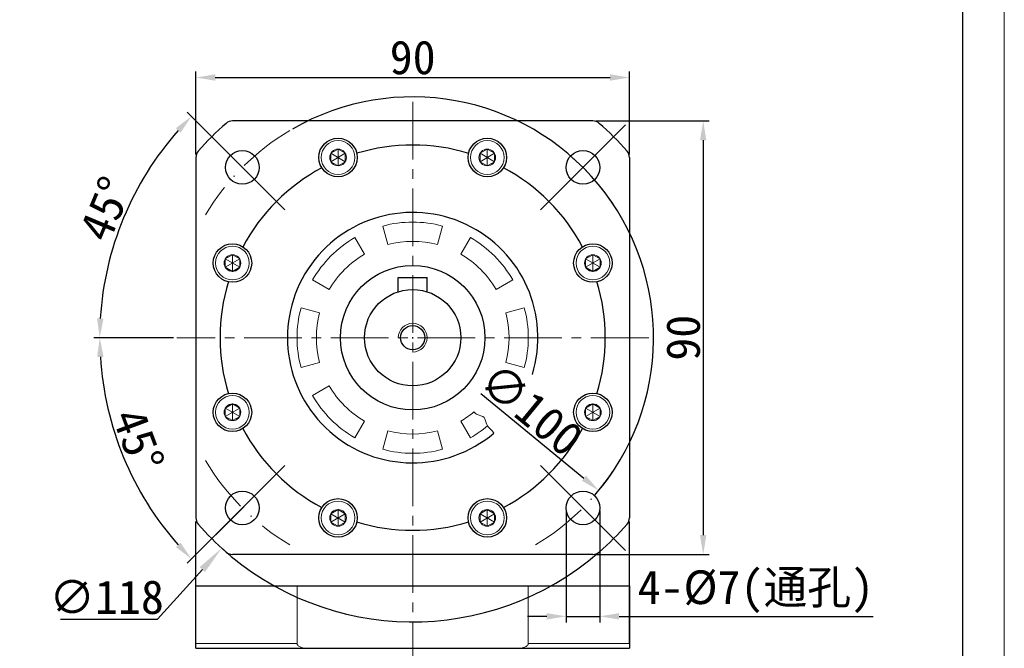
# Model space of a CAD drawing. Header units: millimetres. Extents: x 9533 to 10255, y -112 to 398.
# Tile 11 of 11: x 10050 to 10255, y 152 to 283. Entities that reach past the tile are written whole.
import ezdxf

# ---------------------------------------------------------------- set-up
doc = ezdxf.new("R2010")
doc.units = ezdxf.units.MM
doc.header["$PDSIZE"] = -5
doc.linetypes.add('ACAD_ISO10W100', pattern=[18, 12, -3, 0, -3])
doc.linetypes.add('点画线', pattern=[18, 12, -2, 2, -2])
doc.layers.get('0').update_dxf_attribs({"lineweight": 18})
doc.layers.get('Defpoints').update_dxf_attribs({"lineweight": 18})
for name, color, linetype, lineweight in [('7中心线层', 7, '点画线', 18), ('中心线层', 7, 'ACAD_ISO10W100', 0), ('图框_外框线', 7, 'Continuous', 18), ('尺寸线层', 3, 'Continuous', 18), ('标注线', 7, 'Continuous', 18), ('粗实线', 7, 'Continuous', 40), ('细实线', 7, 'Continuous', 18)]:
    doc.layers.add(name, color=color, linetype=linetype, lineweight=lineweight)
doc.styles.add('工程字', font='txt')
doc.dimstyles.new('DIMSTYLE_17', dxfattribs={"dimtxt": 8, "dimasz": 12, "dimexe": 0.18, "dimexo": 0.0625, "dimgap": 0.09, "dimtad": 1, "dimtih": 1, "dimtoh": 1, "dimdec": 3, "dimdsep": 46, "dimtxsty": 'Standard', "dimblk": '_CAXARROW', "dimcen": 0.09, "dimdle": 24, "dimadec": 0, "dimazin": 0, "dimtfac": 0.7, "dimtdec": 3, "dimtofl": 0, "dimtmove": 0, "dimatfit": 3, "dimfxl": 1, "dimtolj": 1, "dimarcsym": 0})
doc.dimstyles.new('ISO-25', dxfattribs={"dimtxt": 7, "dimasz": 4, "dimexe": 1.25, "dimexo": 0.625, "dimtad": 1, "dimtxsty": '工程字', "dimcen": 2, "dimdle": 8, "dimadec": 0, "dimazin": 0, "dimtfac": 1, "dimtmove": 0, "dimatfit": 3, "dimfxl": 1, "dimarcsym": 0})

# ---------------------------------------------------------------- blocks, each defined once
blk = doc.blocks.new('G$C01D92929')
at = {"layer": '细实线'}
for p, q in [((2, 4.37), (5, 2.63)), ((2, 2.63), (5, 4.37)), ((3.5, 5.23), (3.5, 1.77))]:
    blk.add_line(p, q, dxfattribs=at)
blk.add_lwpolyline([(3.5, 5.23), (2, 4.37), (2, 2.63), (3.5, 1.77), (5, 2.63), (5, 4.37)], close=True, dxfattribs=at)
for radius in [3.5, 1.73]:
    blk.add_circle((3.5, 3.5), radius, dxfattribs=at)
blk = doc.blocks.new('*D20')
at = {"layer": 'Defpoints', "color": 0}
for p in [(10097.44, 251.29), (10069.32, 233.46), (10117.24, 231.49), (10083.09, 216.64), (10181.09, 216.64)]:
    blk.add_point(p, dxfattribs=at)
at = {"layer": '尺寸线层', "color": 0, "lineweight": -2}
for p, q in [((10097, 251.73), (10085.26, 263.48)), ((10082.46, 216.64), (10065.86, 216.64))]:
    blk.add_line(p, q, dxfattribs=at)
blk.add_arc((10132.09, 216.64), 64.98, 138.5274, 176.4726, dxfattribs=at)
at = {"layer": '尺寸线层', "color": 0}
for points in [[(10083.89, 259.22), (10082.91, 260.14), (10086.14, 262.59)], [(10066.56, 220.66), (10067.9, 220.62), (10067.11, 216.64)]]:
    blk.add_solid(points, dxfattribs=at)
at = {"layer": '尺寸线层', "color": 0, "insert": (10068.36, 243.38), "char_height": 7, "attachment_point": 5, "rotation": 67.2433, "style": '工程字'}
blk.add_mtext('45%%d', dxfattribs=at)
blk = doc.blocks.new('*D21')
at = {"layer": 'Defpoints', "color": 0}
for p in [(10083.09, 216.64), (10181.09, 216.64), (10117.24, 201.8), (10075.83, 184.16), (10097.44, 182)]:
    blk.add_point(p, dxfattribs=at)
at = {"layer": '尺寸线层', "color": 0, "lineweight": -2}
for p, q in [((10082.46, 216.64), (10065.87, 216.64)), ((10097, 181.55), (10085.27, 169.82))]:
    blk.add_line(p, q, dxfattribs=at)
blk.add_arc((10132.09, 216.64), 64.97, 183.5283, 221.4717, dxfattribs=at)
at = {"layer": '尺寸线层', "color": 0}
for points in [[(10067.91, 212.67), (10066.58, 212.63), (10067.12, 216.64)], [(10082.93, 173.16), (10083.9, 174.08), (10086.15, 170.71)]]:
    blk.add_solid(points, dxfattribs=at)
at = {"layer": '尺寸线层', "color": 0, "insert": (10075.1, 195.35), "char_height": 7, "attachment_point": 5, "rotation": 290.4882, "style": '工程字'}
blk.add_mtext('45%%d', dxfattribs=at)
blk = doc.blocks.new('*D23')
at = {"layer": 'Defpoints', "color": 0}
for p in [(10177.09, 270.67), (10087.09, 254.06), (10177.09, 254.06)]:
    blk.add_point(p, dxfattribs=at)
at = {"layer": '尺寸线层', "color": 0, "lineweight": -2}
for p, q in [((10087.09, 254.69), (10087.09, 271.92)), ((10177.09, 254.69), (10177.09, 271.92)), ((10091.09, 270.67), (10173.09, 270.67))]:
    blk.add_line(p, q, dxfattribs=at)
at = {"layer": '尺寸线层', "color": 0}
for points in [[(10091.09, 271.34), (10091.09, 270.01), (10087.09, 270.67)], [(10173.09, 270.01), (10173.09, 271.34), (10177.09, 270.67)]]:
    blk.add_solid(points, dxfattribs=at)
at = {"layer": '尺寸线层', "color": 0, "insert": (10132.09, 274.8), "char_height": 7, "attachment_point": 5, "style": '工程字'}
blk.add_mtext('90', dxfattribs=at)
blk = doc.blocks.new('*D24')
at = {"layer": 'Defpoints', "color": 0}
for p in [(10169.51, 261.64), (10169.51, 171.64), (10192.41, 171.64)]:
    blk.add_point(p, dxfattribs=at)
at = {"layer": '尺寸线层', "color": 0, "lineweight": -2}
for p, q in [((10170.13, 261.64), (10193.66, 261.64)), ((10192.41, 257.64), (10192.41, 175.64)), ((10170.13, 171.64), (10193.66, 171.64))]:
    blk.add_line(p, q, dxfattribs=at)
at = {"layer": '尺寸线层', "color": 0}
for points in [[(10193.07, 257.64), (10191.74, 257.64), (10192.41, 261.64)], [(10191.74, 175.64), (10193.07, 175.64), (10192.41, 171.64)]]:
    blk.add_solid(points, dxfattribs=at)
at = {"layer": '尺寸线层', "color": 0, "insert": (10188.28, 216.64), "char_height": 7, "attachment_point": 5, "rotation": 90, "style": '工程字'}
blk.add_mtext('90', dxfattribs=at)
blk = doc.blocks.new('_CAXARROW')
blk.add_hatch(color=0).paths.add_polyline_path([(0, 0), (-1, 0.125), (-1, -0.125)], flags=0)
blk = doc.blocks.new('*D25')
at = {"layer": 'Defpoints', "color": 0}
for p in [(10171.73, 260.34), (10092.45, 172.94)]:
    blk.add_point(p, dxfattribs=at)
at = {"layer": '尺寸线层', "color": 0, "lineweight": -2}
for p, q in [((10132.09, 216.55), (10132.09, 216.73)), ((10132, 216.64), (10132.18, 216.64)), ((10079.09, 158.22), (10088.42, 168.5)), ((10058.97, 158.22), (10079.09, 158.22))]:
    blk.add_line(p, q, dxfattribs=at)
blk.add_arc((10132.09, 216.64), 59, 227.6145, 310.9676, dxfattribs=at)
at = {"layer": '尺寸线层', "color": 0, "lineweight": -2, "xscale": 6, "yscale": 6, "zscale": 6, "rotation": 47.78929093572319}
blk.add_blockref('_CAXARROW', (10092.45, 172.94), dxfattribs=at)
at = {"layer": '尺寸线层', "color": 0, "lineweight": 15, "insert": (10068.53, 162.72), "char_height": 7, "attachment_point": 5, "style": '工程字'}
blk.add_mtext('\\A1;\\A1;∅118', dxfattribs=at)
blk = doc.blocks.new('_FILLED')
at = {"linetype": 'ByBlock'}
blk.add_hatch(color=0, dxfattribs=at).paths.add_polyline_path([(0, 0), (-1, 0.133), (-1, -0.133)], flags=0)
blk = doc.blocks.new('*D26')
at = {"layer": 'Defpoints', "color": 0}
for p in [(10163.94, 181.29), (10170.94, 181.29), (10170.94, 158.78)]:
    blk.add_point(p, dxfattribs=at)
at = {"layer": '尺寸线层', "color": 0, "lineweight": -2}
for p, q in [((10163.94, 180.66), (10163.94, 157.53)), ((10170.94, 180.66), (10170.94, 157.53)), ((10159.94, 158.78), (10155.94, 158.78)), ((10163.94, 158.78), (10170.94, 158.78)), ((10174.94, 158.78), (10227.71, 158.78))]:
    blk.add_line(p, q, dxfattribs=at)
at = {"layer": '尺寸线层', "color": 0}
for points in [[(10159.94, 158.12), (10159.94, 159.45), (10163.94, 158.78)], [(10174.94, 159.45), (10174.94, 158.12), (10170.94, 158.78)]]:
    blk.add_solid(points, dxfattribs=at)
at = {"layer": '尺寸线层', "color": 0, "insert": (10203.33, 163.9), "char_height": 7, "attachment_point": 5, "style": '工程字'}
blk.add_mtext('4-%%c7(通孔)', dxfattribs=at)
blk = doc.blocks.new('*D27')
at = {"layer": 'Defpoints', "color": 0}
for p in [(10093.45, 248.37), (10170.73, 184.92)]:
    blk.add_point(p, dxfattribs=at)
at = {"layer": '尺寸线层', "color": 0, "lineweight": -2}
blk.add_line((10146.21, 205.05), (10167.64, 187.45), dxfattribs=at)
blk.add_arc((10132.09, 216.64), 50, 319.1789, 119.9223, dxfattribs=at)
at = {"layer": '尺寸线层', "color": 0}
blk.add_solid([(10167.22, 186.94), (10168.06, 187.97), (10170.73, 184.92)], dxfattribs=at)
at = {"layer": '尺寸线层', "color": 0, "insert": (10156.73, 201.75), "char_height": 7, "attachment_point": 5, "rotation": 320.6113, "style": '工程字'}
blk.add_mtext('∅100', dxfattribs=at)

msp = doc.modelspace()

# ---------------------------------------------------------------- linework, layer by layer
for p, q in [((10105.5728, 243.1609), (10087.8951, 260.8386)), ((10158.6058, 243.1609), (10176.2834, 260.8386)), ((10105.5728, 190.1279), (10087.8951, 172.4502)), ((10158.6058, 190.1279), (10176.2834, 172.4502))]:
    msp.add_line(p, q)
at = {"linetype": 'Continuous', "lineweight": 15}
for p, q in [((10125.8776, 239.8266), (10126.9129, 235.9629)), ((10137.2656, 235.9629), (10138.3009, 239.8266)), ((10122.0893, 233.9649), (10120.0893, 237.429)), ((10144.0893, 237.429), (10142.0893, 233.9649)), ((10111.3046, 228.6444), (10114.7687, 226.6444)), ((10149.4098, 226.6444), (10152.8739, 228.6444)), ((10112.7707, 221.8208), (10108.907, 222.856)), ((10155.2715, 222.856), (10151.4078, 221.8208)), ((10108.907, 210.4327), (10112.7707, 211.468)), ((10151.4078, 211.468), (10155.2715, 210.4327)), ((10111.3046, 204.6444), (10114.7687, 206.6444)), ((10122.0893, 199.3239), (10120.0893, 195.8598)), ((10142.0893, 199.3239), (10144.0893, 195.8598)), ((10126.9129, 197.3259), (10125.8776, 193.4622)), ((10138.3009, 193.4622), (10137.2656, 197.3259))]:
    msp.add_line(p, q, dxfattribs=at)
at = {"color": 7, "linetype": 'Continuous', "lineweight": 15}
for p, q in [((10108.0893, 153.1444), (10108.0893, 165.1444)), ((10156.0893, 153.1444), (10156.0893, 165.1444)), ((10087.0893, 153.1444), (10108.0893, 153.1444)), ((10156.0893, 153.1444), (10177.0893, 153.1444))]:
    msp.add_line(p, q, dxfattribs=at)
at = {"linetype": 'Continuous', "lineweight": 15}
for radius, start, end in [(24, 75, 105), (24, 120, 150), (24, 30, 60), (20, 75, 105), (20, 120, 150), (20, 30, 60), (24, 165, 195), (24, 345, 15), (20, 165, 195), (20, 345, 15), (20, 210, 240), (24, 210, 240), (20, 300, 309.512611), (24, 300, 310.301171), (20, 255, 285), (24, 255, 285)]:
    msp.add_arc((10132.0893, 216.6444), radius, start, end, dxfattribs=at)
at = {"color": 7, "linetype": 'Continuous', "lineweight": 15}
for points, knots in [([(10108.0893, 153.1444), (10108.0894, 153.1375), (10108.0902, 153.0758), (10108.1208, 152.9431), (10108.2381, 152.7593), (10108.5223, 152.5119), (10109.1917, 152.224), (10109.8436, 152.146), (10110.2767, 152.1444), (10110.2948, 152.1444)], [0, 0, 0, 0, 0.00795976, 0.07104663, 0.15348637, 0.25509532, 0.50084372, 0.97919857, 1, 1, 1, 1]), ([(10153.8838, 152.1444), (10154.0863, 152.151), (10154.4919, 152.1642), (10155.1444, 152.2945), (10155.6947, 152.5152), (10156.0038, 152.832), (10156.082, 153.0247), (10156.0874, 153.1131), (10156.0893, 153.1444)], [0, 0, 0, 0, 0.23297815, 0.46661764, 0.76590807, 0.89826771, 0.96405902, 1, 1, 1, 1])]:
    msp.add_open_spline(points, degree=3, knots=knots, dxfattribs=at)
at = {"layer": '7中心线层', "lineweight": 18}
for p, q in [((10132.0893, 265.6444), (10132.0893, 117.3395)), ((10181.0893, 216.6444), (10083.0893, 216.6444))]:
    msp.add_line(p, q, dxfattribs=at)
at = {"layer": '中心线层'}
for start, end in [(120.638488, 149.361512), (30.638488, 59.361512), (210.638488, 239.361512), (300.638488, 329.361512)]:
    msp.add_arc((10132.0893, 216.6444), 50, start, end, dxfattribs=at)
at = {"layer": '图框_外框线', "color": 3}
msp.add_lwpolyline([(9533.2232, -111.9591), (10254.926, -111.9591), (10254.926, 398.3879), (9533.2232, 398.3879)], close=True, dxfattribs=at)
at = {"layer": '图框_外框线', "color": 3, "lineweight": 25}
msp.add_lwpolyline([(9576.1817, -103.3674), (10246.3343, -103.3674), (10246.3343, 389.7962), (9576.1817, 389.7962)], close=True, dxfattribs=at)
at = {"layer": '标注线'}
msp.add_open_spline([(10144.8142, 201.2147), (10145.0091, 200.9987), (10145.625, 200.4953), (10147.2449, 200.3755), (10147.2192, 198.5453), (10148.2641, 197.7108), (10148.7411, 197.1114), (10148.9482, 196.8511)], degree=3, knots=[1.27047318, 1.27047318, 1.27047318, 1.27047318, 2.14464708, 3.68212176, 5.25742077, 6.56038215, 7.56038215, 7.56038215, 7.56038215, 7.56038215], dxfattribs=at)
at = {"layer": '粗实线', "lineweight": 30}
for p, q in [((10169.5058, 261.6444), (10094.6727, 261.6444)), ((10087.0893, 254.061), (10087.0893, 179.2278)), ((10177.0893, 254.061), (10177.0893, 179.2278)), ((10129.0893, 229.1444), (10135.0893, 229.1444)), ((10129.0893, 226.1838), (10129.0893, 229.1444)), ((10135.0893, 226.1838), (10135.0893, 229.1444)), ((10169.5058, 171.6444), (10094.6727, 171.6444))]:
    msp.add_line(p, q, dxfattribs=at)
at = {"layer": '粗实线', "linetype": 'Continuous', "lineweight": 30}
for p, q in [((10087.0893, 165.1444), (10087.0893, 178.4868)), ((10177.0893, 165.1444), (10177.0893, 178.4868)), ((10087.0893, 165.1444), (10103.3012, 165.1444)), ((10087.0893, 152.1444), (10087.0893, 165.1444)), ((10103.3012, 165.1444), (10177.0893, 165.1444)), ((10177.0893, 165.1444), (10177.0893, 152.1444)), ((10177.0893, 153.1444), (10177.0893, 164.8444)), ((10087.0893, 152.1444), (10110.2948, 152.1444)), ((10110.2948, 152.1444), (10153.8838, 152.1444)), ((10153.8838, 152.1444), (10177.0893, 152.1444))]:
    msp.add_line(p, q, dxfattribs=at)
at = {"layer": '粗实线', "lineweight": 30}
for centre, radius in [((10116.5906, 254.0615), 4), ((10147.5879, 254.0615), 4), ((10096.7339, 251.9997), 3.5), ((10167.4446, 251.9997), 3.5), ((10094.6721, 232.1431), 4), ((10169.5064, 232.1431), 4), ((10132.0893, 216.6444), 15), ((10132.0893, 216.6444), 10), ((10132.0893, 216.6444), 2.5), ((10094.6721, 201.1457), 4), ((10169.5064, 201.1457), 4), ((10096.7339, 181.289), 3.5), ((10167.4446, 181.289), 3.5), ((10116.5906, 179.2273), 4), ((10147.5879, 179.2273), 4)]:
    msp.add_circle(centre, radius, dxfattribs=at)
for centre, radius, start, end in [((10132.0893, 216.6444), 59, 131.028254, 138.971746), ((10094.6727, 259.6444), 2, 90, 131.028254), ((10169.5058, 259.6444), 2, 48.971746, 90), ((10132.0893, 216.6444), 59, 41.028254, 48.971746), ((10132.0893, 216.6444), 40, 73.078133, 106.848269), ((10089.0893, 254.061), 2, 138.971746, 180), ((10175.0893, 254.061), 2, 0, 41.028254), ((10132.0893, 216.6444), 40, 118.151731, 151.921867), ((10132.0893, 216.6444), 40, 28.078133, 61.921867), ((10132.0893, 216.6444), 26, 342.863074, 310.422713), ((10132.0893, 216.6444), 40, 163.078133, 196.921867), ((10132.0893, 216.6444), 40, 343.078133, 16.921867), ((10132.0893, 216.6444), 40, 208.078133, 241.921867), ((10132.0893, 216.6444), 40, 298.078133, 331.921867), ((10089.0893, 179.2278), 2, 180, 221.028254), ((10132.0893, 216.6444), 59, 221.028254, 228.971746), ((10132.0893, 216.6444), 40, 253.078133, 286.921867), ((10132.0893, 216.6444), 59, 311.028254, 318.971746), ((10175.0893, 179.2278), 2, 318.971746, 0), ((10094.6727, 173.6444), 2, 228.971746, 270), ((10169.5058, 173.6444), 2, 270, 311.028254)]:
    msp.add_arc(centre, radius, start, end, dxfattribs=at)
at = {"layer": '粗实线', "linetype": 'Continuous', "lineweight": 30}
for points, knots in [([(10087.0893, 152.1444), (10087.0893, 152.151), (10087.0893, 152.1642), (10087.0893, 152.2945), (10087.0893, 152.5152), (10087.0893, 152.832), (10087.0893, 153.0247), (10087.0893, 153.1131), (10087.0893, 153.1444)], [0, 0, 0, 0, 0.23297957, 0.46661624, 0.7659086, 0.89826729, 0.96405909, 1, 1, 1, 1]), ([(10177.0893, 153.1444), (10177.0893, 153.138), (10177.0893, 153.0768), (10177.0893, 152.9447), (10177.0893, 152.7387), (10177.0893, 152.4828), (10177.0893, 152.2048), (10177.0893, 152.1681), (10177.0893, 152.1444)], [0, 0, 0, 0, 0.00734164, 0.07048107, 0.15267435, 0.28374097, 0.53564575, 1, 1, 1, 1])]:
    msp.add_open_spline(points, degree=3, knots=knots, dxfattribs=at)
at = {"layer": '细实线', "color": 0}
msp.add_arc((10132.0893, 216.6444), 3, 270, 180, dxfattribs=at)

# ---------------------------------------------------------------- block references
at = {"layer": '标注线'}
for p in [(10113.0906, 250.5615), (10144.0879, 250.5615), (10091.1721, 228.6431), (10166.0064, 228.6431), (10091.1721, 197.6457), (10166.0064, 197.6457), (10113.0906, 175.7273), (10144.0879, 175.7273)]:
    msp.add_blockref('G$C01D92929', p, dxfattribs=at)

# ---------------------------------------------------------------- dimensions: what is measured, and where the dimension line sits
at = {"layer": '尺寸线层', "color": 3}
dim = msp.add_linear_dim(base=(10177.0893, 270.6732), p1=(10087.0893, 254.061), p2=(10177.0893, 254.061), dimstyle='ISO-25', dxfattribs=at)
dim.commit()
dim.dimension.update_dxf_attribs({"geometry": '*D23', "text_midpoint": (10132.0893, 274.7982)})
dim = msp.add_diameter_dim_2p(p1=(10093.4463, 248.3733), p2=(10170.7322, 184.9155), dimstyle='ISO-25', override={"dimtxsty": '工程字'}, dxfattribs=at)
dim.commit()
dim.dimension.update_dxf_attribs({"geometry": '*D27', "text_midpoint": (10154.1113, 198.5626), "dimtype": 163})
dim = msp.add_angular_dim_2l(base=(10069.3215, 233.4629), line1=((10117.24, 231.4936), (10097.441, 251.2926)), line2=((10181.0893, 216.6444), (10083.0893, 216.6444)), dimstyle='ISO-25', override={"dimtxsty": '工程字'}, dxfattribs=at)
dim.commit()
dim.dimension.update_dxf_attribs({"geometry": '*D20', "text_midpoint": (10072.1658, 241.7806), "dimtype": 162})
at = {"layer": '尺寸线层', "color": 3, "lineweight": 15}
dim = msp.add_diameter_dim_2p(p1=(10171.7289, 260.3444), p2=(10092.4496, 172.9443), text='\\A1;<>', dimstyle='DIMSTYLE_17', override={"dimtxt": 7, "dimasz": 6, "dimgap": 1, "dimtxsty": '工程字', "dimtol": 0, "dimldrblk": '_FILLED'}, dxfattribs=at)
dim.commit()
dim.dimension.update_dxf_attribs({"geometry": '*D25', "text_midpoint": (10068.53, 158.2178), "dimtype": 163})
at = {"layer": '尺寸线层', "color": 3}
dim = msp.add_linear_dim(base=(10192.4051, 171.6444), p1=(10169.5058, 261.6444), p2=(10169.5058, 171.6444), angle=90, dimstyle='ISO-25', dxfattribs=at)
dim.commit()
dim.dimension.update_dxf_attribs({"geometry": '*D24', "text_midpoint": (10188.2801, 216.6444)})
dim = msp.add_angular_dim_2l(base=(10075.8268, 184.1612), line1=((10181.0893, 216.6444), (10083.0893, 216.6444)), line2=((10117.24, 201.7951), (10097.441, 181.9961)), dimstyle='ISO-25', dxfattribs=at)
dim.commit()
dim.dimension.update_dxf_attribs({"geometry": '*D21', "text_midpoint": (10071.2325, 193.9052), "dimtype": 162})
dim = msp.add_linear_dim(base=(10170.9446, 158.782), p1=(10163.9446, 181.289), p2=(10170.9446, 181.289), angle=180, text='4-%%c<>(通孔)', dimstyle='ISO-25', override={"dimtxt": 7, "dimtxsty": '工程字'}, dxfattribs=at)
dim.commit()
dim.dimension.update_dxf_attribs({"geometry": '*D26', "text_midpoint": (10203.3266, 158.782), "dimtype": 160})

doc.saveas('drawing.dxf')
